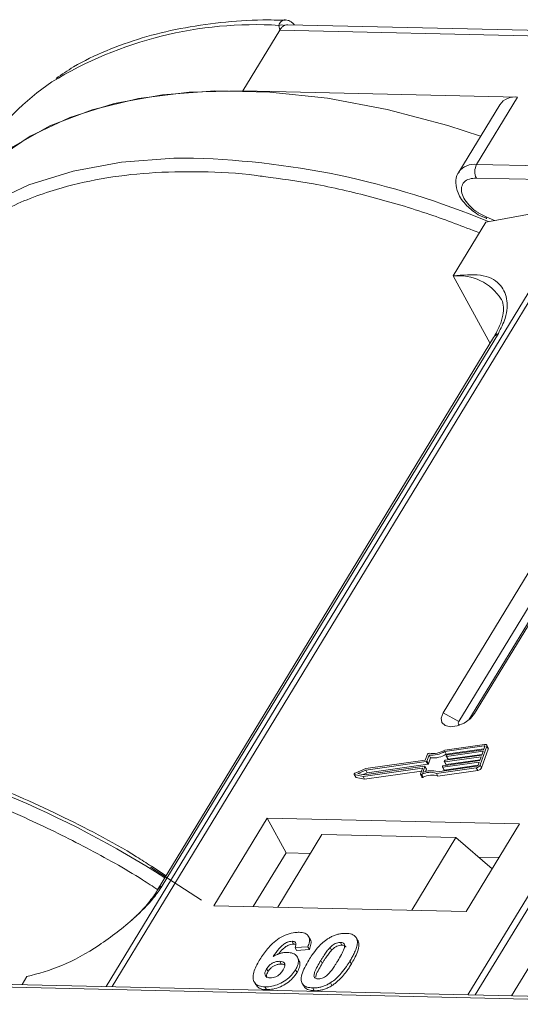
# Model space of a CAD drawing. Header units: millimetres. Extents: x 2098 to 3561, y 550 to 1583.
# Tile 50 of 84: x 2930 to 2952, y 1480 to 1525. Entities that reach past the tile are written whole.
import ezdxf

# ---------------------------------------------------------------- set-up
doc = ezdxf.new("R2010")
doc.units = ezdxf.units.MM

msp = doc.modelspace()

# ---------------------------------------------------------------- linework, layer by layer
at = {"color": 7, "linetype": 'Continuous', "lineweight": 15}
for p, q in [((2941.427, 1524.442), (2941.39, 1524.661)), ((2977.862, 1523.864), (2941.792, 1524.692)), ((2939.746, 1521.68), (2941.427, 1524.442)), ((2941.427, 1524.442), (2977.035, 1523.625)), ((2952.265, 1521.393), (2939.746, 1521.68)), ((2951.451, 1521.047), (2949.584, 1517.978)), ((2950.398, 1518.324), (2952.265, 1521.393)), ((2986.005, 1517.507), (2950.398, 1518.324)), ((2950.383, 1517.702), (2985.991, 1516.885)), ((2955.197, 1516.506), (2933.517, 1480.876)), ((2933.786, 1480.87), (2955.483, 1516.527)), ((2950.82, 1515.7), (2955.197, 1516.506)), ((2971.7, 1516.155), (2950.003, 1480.498)), ((2950.336, 1480.49), (2972.016, 1516.12)), ((2950.832, 1515.941), (2950.469, 1516.128)), ((2950.82, 1515.7), (2949.326, 1513.245)), ((2950.463, 1516.036), (2950.858, 1515.859)), ((2951.21, 1515.772), (2950.832, 1515.941)), ((2949.326, 1513.245), (2951.008, 1510.17)), ((2951.173, 1510.44), (2935.86, 1485.274)), ((2936.074, 1485.461), (2951.387, 1510.626)), ((2954.47, 1502.547), (2948.868, 1493.34)), ((2955.19, 1502.157), (2949.588, 1492.95)), ((2950.304, 1493.307), (2955.906, 1502.514)), ((2950.048, 1493.023), (2955.6, 1502.147)), ((2949.588, 1492.95), (2948.868, 1493.34)), ((2950.304, 1493.307), (2950.115, 1493.081)), ((2950.76, 1491.906), (2948.944, 1491.649)), ((2950.735, 1491.836), (2948.947, 1491.582)), ((2950.761, 1491.788), (2950.735, 1491.836)), ((2950.927, 1491.748), (2950.858, 1491.874)), ((2948.158, 1491.461), (2948.059, 1491.186)), ((2948.23, 1491.42), (2948.132, 1491.146)), ((2948.299, 1491.294), (2948.23, 1491.42)), ((2949.016, 1491.456), (2948.947, 1491.582)), ((2948.968, 1491.181), (2950.628, 1491.416)), ((2949.015, 1491.373), (2949.027, 1491.408)), ((2949.016, 1491.456), (2950.729, 1491.699)), ((2950.692, 1491.594), (2949.031, 1491.358)), ((2949.057, 1491.429), (2950.717, 1491.665)), ((2949.1, 1491.232), (2950.64, 1491.451)), ((2950.554, 1490.968), (2950.86, 1491.82)), ((2950.623, 1490.842), (2950.929, 1491.694)), ((2950.628, 1491.416), (2950.692, 1491.594)), ((2950.717, 1491.665), (2950.768, 1491.807)), ((2950.86, 1491.82), (2950.929, 1491.694)), ((2948.103, 1491.125), (2945.343, 1490.733)), ((2948.059, 1491.186), (2945.35, 1490.802)), ((2945.412, 1490.607), (2948.172, 1490.999)), ((2948.172, 1490.999), (2948.103, 1491.125)), ((2948.201, 1491.02), (2948.132, 1491.146)), ((2948.201, 1491.02), (2948.299, 1491.294)), ((2950.513, 1491.097), (2948.853, 1490.862)), ((2948.878, 1490.932), (2950.539, 1491.168)), ((2948.922, 1490.735), (2950.462, 1490.954)), ((2948.926, 1491.124), (2948.938, 1491.16)), ((2948.926, 1491.115), (2948.995, 1490.989)), ((2950.602, 1491.346), (2948.942, 1491.11)), ((2949.011, 1490.984), (2948.942, 1491.11)), ((2949.011, 1490.984), (2950.551, 1491.202)), ((2949.015, 1491.363), (2949.084, 1491.237)), ((2949.1, 1491.232), (2949.031, 1491.358)), ((2950.462, 1490.955), (2950.513, 1491.097)), ((2950.539, 1491.168), (2950.602, 1491.346)), ((2950.623, 1490.842), (2950.554, 1490.968)), ((2944.819, 1490.54), (2944.888, 1490.414)), ((2944.835, 1490.529), (2945.223, 1490.447)), ((2944.904, 1490.403), (2944.835, 1490.529)), ((2945.35, 1490.802), (2944.858, 1490.595)), ((2945.343, 1490.733), (2944.982, 1490.581)), ((2944.982, 1490.581), (2945.267, 1490.521)), ((2945.223, 1490.447), (2947.909, 1490.828)), ((2945.227, 1490.529), (2945.412, 1490.607)), ((2945.267, 1490.521), (2948.026, 1490.912)), ((2945.292, 1490.321), (2947.881, 1490.689)), ((2945.412, 1490.607), (2945.343, 1490.733)), ((2947.926, 1490.814), (2947.833, 1490.557)), ((2947.834, 1490.539), (2947.903, 1490.413)), ((2947.956, 1490.409), (2947.887, 1490.535)), ((2947.922, 1490.805), (2947.909, 1490.828)), ((2948.043, 1490.898), (2947.944, 1490.624)), ((2948.111, 1490.781), (2948.042, 1490.907)), ((2948.112, 1490.772), (2948.043, 1490.898)), ((2948.074, 1490.667), (2948.112, 1490.772)), ((2948.562, 1490.585), (2950.378, 1490.843)), ((2948.631, 1490.459), (2948.562, 1490.585)), ((2948.616, 1490.66), (2950.404, 1490.913)), ((2948.631, 1490.459), (2950.447, 1490.716)), ((2948.836, 1490.876), (2948.849, 1490.911)), ((2948.837, 1490.867), (2948.906, 1490.741)), ((2948.922, 1490.735), (2948.853, 1490.862)), ((2950.378, 1490.843), (2950.447, 1490.716)), ((2944.904, 1490.403), (2945.292, 1490.321)), ((2945.292, 1490.321), (2945.223, 1490.447)), ((2940.851, 1488.545), (2938.424, 1484.555)), ((2952.344, 1488.281), (2940.851, 1488.545)), ((2940.851, 1488.545), (2941.714, 1486.969)), ((2949.917, 1484.291), (2952.344, 1488.281)), ((2943.35, 1487.803), (2941.333, 1484.488)), ((2943.35, 1487.803), (2949.455, 1487.663)), ((2947.439, 1484.348), (2949.455, 1487.663)), ((2949.455, 1487.663), (2951.1, 1486.236)), ((2941.714, 1486.969), (2940.22, 1484.514)), ((2942.827, 1486.943), (2941.714, 1486.969)), ((2951.411, 1486.746), (2950.487, 1486.768)), ((2935.54, 1486.313), (2937.862, 1484.807)), ((2936.255, 1485.923), (2935.577, 1486.357)), ((2955.458, 1486.155), (2951.988, 1480.452)), ((2938.424, 1484.555), (2949.917, 1484.291)), ((2941.988, 1482.938), (2942.057, 1482.812)), ((2942.811, 1483.026), (2942.742, 1483.152)), ((2944.192, 1482.888), (2944.261, 1482.762)), ((2944.872, 1483.149), (2944.866, 1483.16)), ((2944.945, 1483.029), (2945.014, 1482.903)), ((2942.707, 1482.687), (2942.123, 1482.648)), ((2942.123, 1482.648), (2942.192, 1482.522)), ((2942.192, 1482.522), (2942.776, 1482.561)), ((2942.707, 1482.687), (2942.776, 1482.561)), ((2943.789, 1482.528), (2943.72, 1482.654)), ((2941.424, 1482.026), (2941.492, 1481.9)), ((2942.301, 1482.08), (2942.232, 1482.206)), ((2943.297, 1482.061), (2943.366, 1481.935)), ((2944.623, 1482.031), (2944.692, 1481.905)), ((2940.825, 1481.681), (2940.894, 1481.555)), ((2942.144, 1481.64), (2942.213, 1481.514)), ((2929.684, 1480.964), (2929.905, 1481.327)), ((2940.259, 1481.09), (2940.328, 1480.964)), ((2927.615, 1480.882), (2963.223, 1480.065)), ((2963.405, 1480.19), (2927.798, 1481.007)), ((2940.753, 1480.86), (2940.822, 1480.734)), ((2942.447, 1481.024), (2942.516, 1480.898)), ((2942.928, 1480.81), (2942.997, 1480.684)), ((2943.735, 1481.045), (2943.804, 1480.918))]:
    msp.add_line(p, q, dxfattribs=at)
at = {"color": 7, "linetype": 'Continuous', "lineweight": 15, "flags": 128}
for points in [[(2939.746, 1521.68), (2937.294, 1521.622), (2934.996, 1521.334), (2932.876, 1520.817), (2930.958, 1520.079), (2929.262, 1519.127), (2927.809, 1517.972), (2927.157, 1517.299)], [(2950.579, 1519.614), (2949.091, 1520.094), (2946.322, 1520.828), (2943.608, 1521.341), (2940.978, 1521.625), (2938.462, 1521.679), (2936.086, 1521.502), (2933.876, 1521.095), (2931.858, 1520.463), (2930.053, 1519.613), (2928.48, 1518.555), (2927.157, 1517.299)], [(2937.046, 1518.618), (2936.594, 1518.61), (2934.218, 1518.433), (2932.009, 1518.026), (2929.991, 1517.394), (2928.185, 1516.544), (2926.613, 1515.486), (2925.29, 1514.23)], [(2948.868, 1493.34), (2948.779, 1493.104), (2948.814, 1492.901), (2948.966, 1492.763), (2949.212, 1492.71), (2949.516, 1492.75), (2949.83, 1492.878), (2950.107, 1493.073), (2950.304, 1493.307)], [(2949.588, 1492.95), (2949.563, 1492.883), (2949.573, 1492.825), (2949.616, 1492.785), (2949.621, 1492.783)], [(2950.768, 1491.807), (2950.77, 1491.813), (2950.769, 1491.82), (2950.767, 1491.825), (2950.764, 1491.83), (2950.758, 1491.833), (2950.751, 1491.835), (2950.744, 1491.836), (2950.735, 1491.836)], [(2950.76, 1491.906), (2950.786, 1491.908), (2950.81, 1491.906), (2950.83, 1491.899), (2950.846, 1491.889), (2950.858, 1491.875), (2950.864, 1491.859), (2950.864, 1491.84), (2950.86, 1491.82)], [(2948.942, 1491.11), (2948.938, 1491.109), (2948.934, 1491.11), (2948.93, 1491.111), (2948.928, 1491.113), (2948.926, 1491.115), (2948.925, 1491.118), (2948.925, 1491.121), (2948.926, 1491.124)], [(2949.031, 1491.358), (2949.027, 1491.358), (2949.023, 1491.358), (2949.02, 1491.359), (2949.017, 1491.361), (2949.015, 1491.363), (2949.014, 1491.366), (2949.014, 1491.369), (2949.015, 1491.373)], [(2944.835, 1490.529), (2944.825, 1490.533), (2944.819, 1490.539), (2944.817, 1490.548), (2944.819, 1490.558), (2944.824, 1490.568), (2944.833, 1490.579), (2944.845, 1490.588), (2944.858, 1490.595)], [(2947.887, 1490.535), (2947.876, 1490.53), (2947.864, 1490.528), (2947.853, 1490.528), (2947.844, 1490.53), (2947.837, 1490.535), (2947.833, 1490.541), (2947.832, 1490.549), (2947.833, 1490.557)], [(2947.909, 1490.828), (2947.913, 1490.829), (2947.917, 1490.828), (2947.921, 1490.827), (2947.923, 1490.826), (2947.925, 1490.823), (2947.926, 1490.821), (2947.926, 1490.817), (2947.926, 1490.814)], [(2948.026, 1490.912), (2948.031, 1490.913), (2948.034, 1490.912), (2948.038, 1490.911), (2948.04, 1490.91), (2948.042, 1490.907), (2948.043, 1490.904), (2948.044, 1490.901), (2948.043, 1490.898)], [(2948.853, 1490.862), (2948.849, 1490.861), (2948.845, 1490.862), (2948.841, 1490.863), (2948.839, 1490.864), (2948.837, 1490.867), (2948.836, 1490.869), (2948.836, 1490.873), (2948.836, 1490.876)], [(2947.903, 1490.413), (2947.906, 1490.409), (2947.913, 1490.404), (2947.922, 1490.402), (2947.933, 1490.402), (2947.945, 1490.404), (2947.956, 1490.409)]]:
    msp.add_lwpolyline(points, dxfattribs=at)
at = {"color": 7, "linetype": 'Continuous', "lineweight": 15}
for centre, radius, start, end in [((2940.318, 1506.905), 17.788, 86.5445, 121.4052), ((2941.514, 1524.296), 0.385, 70.0796, 108.8478), ((2936.854, 1513.342), 10.497, 123.5794, 148.2615), ((2952.141, 1520.555), 0.847, 81.5639, 144.4913), ((2936.461, 1481.09), 37.533, 67.3225, 89.1074), ((2950.274, 1517.485), 0.849, 81.6058, 144.0845), ((2950.991, 1517.999), 0.676, 151.2883, 206.0774), ((2950.945, 1515.911), 0.118, 165.0867, 215.6979), ((2949.567, 1510.937), 2.32, 32.7281, 95.9449), ((2951.585, 1510.183), 0.486, 114.0472, 148.0355), ((2910.925, 1446.373), 46.852, 57.3602, 77.3538), ((2948.224, 1491.429), 0.0736, 81.7629, 154.647), ((2948.344, 1492.588), 1.173, 264.4424, 300.9301), ((2948.401, 1492.486), 0.998, 260.3986, 302.9491), ((2948.413, 1492.462), 1.173, 264.4424, 300.9301), ((2949.062, 1491.391), 0.0381, 97.4207, 153.8527), ((2950.868, 1491.719), 0.0661, 336.9348, 26.0002), ((2948.098, 1491.163), 0.0381, 277.4207, 333.8527), ((2948.167, 1491.037), 0.0381, 277.4207, 333.8527), ((2948.972, 1491.143), 0.0381, 97.4207, 153.8527), ((2949.007, 1490.998), 0.0149, 216.6597, 287.1115), ((2949.096, 1491.246), 0.0149, 216.6597, 287.1115), ((2950.349, 1491.069), 0.229, 277.4207, 333.8527), ((2950.394, 1490.989), 0.0762, 277.4207, 333.8527), ((2948.28, 1489.816), 0.819, 69.8549, 118.6145), ((2948.325, 1489.8), 0.907, 71.2927, 114.8085), ((2948.349, 1489.69), 0.819, 69.8549, 118.6145), ((2948.102, 1490.776), 0.011, 336.9348, 26.0002), ((2948.883, 1490.895), 0.0381, 97.4207, 153.8527), ((2948.918, 1490.75), 0.0149, 216.6597, 287.1115), ((2950.418, 1490.943), 0.229, 277.4207, 333.8527), ((2944.906, 1490.424), 0.0212, 210.2186, 262.8226), ((2936.272, 1485.017), 0.486, 114.0436, 148.1804)]:
    msp.add_arc(centre, radius, start, end, dxfattribs=at)
for points, knots in [([(2941.682, 1524.893), (2941.34, 1524.901), (2940.326, 1524.925), (2938.723, 1524.804), (2936.88, 1524.538), (2935.137, 1524.112), (2933.511, 1523.526), (2932.198, 1522.907), (2931.495, 1522.424), (2931.235, 1522.245)], [0, 0, 0, 0, 0.082192, 0.244094, 0.406946, 0.570776, 0.735755, 0.902211, 1, 1, 1, 1]), ([(2941.39, 1524.661), (2941.4, 1524.694), (2941.421, 1524.766), (2941.488, 1524.848), (2941.574, 1524.897), (2941.642, 1524.92), (2941.68, 1524.909), (2941.683, 1524.908)], [0, 0, 0, 0, 0.2169636, 0.4741671, 0.7154281, 0.9711189, 1, 1, 1, 1]), ([(2941.792, 1524.681), (2941.753, 1524.683), (2941.704, 1524.686), (2941.656, 1524.663), (2941.645, 1524.658)], [0, 0, 0, 0, 0.778572, 1, 1, 1, 1]), ([(2942.09, 1524.685), (2942.083, 1524.695), (2942.044, 1524.752), (2941.948, 1524.826), (2941.812, 1524.897), (2941.719, 1524.907), (2941.673, 1524.911)], [0, 0, 0, 0, 0.066072, 0.374284, 0.687294, 1, 1, 1, 1]), ([(2925.464, 1513.673), (2925.954, 1514.166), (2926.949, 1515.166), (2928.908, 1516.342), (2931.042, 1517.18), (2933.262, 1517.701), (2935.469, 1517.975), (2937.844, 1518.014), (2939.609, 1517.939), (2940.592, 1517.789), (2940.707, 1517.772)], [0, 0, 0, 0, 0.152586, 0.309904, 0.471653, 0.598087, 0.724541, 0.853665, 0.98281, 1, 1, 1, 1]), ([(2949.598, 1517.975), (2949.581, 1517.955), (2949.467, 1517.823), (2949.428, 1517.474), (2949.512, 1517.073), (2949.705, 1516.726), (2949.989, 1516.371), (2950.28, 1516.165), (2950.463, 1516.036)], [0, 0, 0, 0, 0.037615, 0.241517, 0.451999, 0.598171, 0.747954, 1, 1, 1, 1]), ([(2940.707, 1517.772), (2941.453, 1517.673), (2943.06, 1517.46), (2945.597, 1516.868), (2948.132, 1516.129), (2949.77, 1515.499), (2950.522, 1515.21)], [0, 0, 0, 0, 0.23569, 0.507619, 0.77384, 1, 1, 1, 1]), ([(2950.469, 1516.128), (2950.466, 1516.13), (2950.332, 1516.199), (2950.103, 1516.404), (2949.845, 1516.709), (2949.708, 1517.022), (2949.694, 1517.305), (2949.812, 1517.533), (2950.048, 1517.681), (2950.274, 1517.695), (2950.383, 1517.702)], [0, 0, 0, 0, 0.003628, 0.149327, 0.295025, 0.432885, 0.570744, 0.716442, 0.862141, 1, 1, 1, 1]), ([(2951.387, 1510.626), (2951.505, 1510.861), (2951.806, 1511.461), (2951.818, 1512.256), (2951.463, 1512.96), (2950.648, 1513.375), (2949.765, 1513.288), (2949.326, 1513.245)], [0, 0, 0, 0, 0.125713, 0.321276, 0.524466, 0.763484, 1, 1, 1, 1]), ([(2951.51, 1512.189), (2951.521, 1512.174), (2951.59, 1512.081), (2951.627, 1511.877), (2951.61, 1511.472), (2951.476, 1510.991), (2951.27, 1510.62), (2951.17, 1510.439)], [0, 0, 0, 0, 0.054359, 0.333223, 0.559722, 0.78604, 1, 1, 1, 1]), ([(2935.577, 1486.357), (2935.352, 1486.502), (2934.003, 1487.375), (2931.353, 1488.738), (2927.683, 1490.366), (2924.28, 1491.565), (2922.168, 1492.051), (2921.284, 1492.254)], [0, 0, 0, 0, 0.05005, 0.300911, 0.556376, 0.814208, 1, 1, 1, 1]), ([(2920.829, 1491.507), (2921.66, 1491.328), (2923.57, 1490.916), (2926.66, 1489.899), (2929.78, 1488.627), (2932.632, 1487.207), (2934.59, 1486.127), (2935.637, 1485.439), (2935.868, 1485.287)], [0, 0, 0, 0, 0.16608, 0.381967, 0.603934, 0.777439, 0.950971, 1, 1, 1, 1]), ([(2929.905, 1481.327), (2930.423, 1481.464), (2931.46, 1481.739), (2933.207, 1482.709), (2934.644, 1483.818), (2935.609, 1484.783), (2935.948, 1485.277), (2936.074, 1485.461)], [0, 0, 0, 0, 0.249096, 0.498243, 0.745205, 0.90541, 1, 1, 1, 1]), ([(2935.857, 1485.273), (2935.854, 1485.267), (2935.76, 1485.083), (2935.445, 1484.681), (2935.044, 1484.223), (2934.751, 1483.967), (2934.673, 1483.899)], [0, 0, 0, 0, 0.014876, 0.423831, 0.846052, 1, 1, 1, 1]), ([(2940.524, 1482.109), (2940.576, 1482.19), (2940.733, 1482.437), (2941.005, 1482.776), (2941.395, 1483.084), (2941.757, 1483.264), (2942.074, 1483.342), (2942.246, 1483.345), (2942.308, 1483.346)], [0, 0, 0, 0, 0.142337, 0.429127, 0.589943, 0.751205, 0.909895, 1, 1, 1, 1]), ([(2942.308, 1483.346), (2942.402, 1483.337), (2942.571, 1483.321), (2942.727, 1483.203), (2942.797, 1483.029), (2942.769, 1482.845), (2942.72, 1482.722), (2942.707, 1482.687)], [0, 0, 0, 0, 0.242691, 0.439002, 0.635006, 0.895059, 1, 1, 1, 1]), ([(2941.988, 1482.938), (2941.947, 1482.936), (2941.865, 1482.931), (2941.719, 1482.872), (2941.553, 1482.769), (2941.34, 1482.548), (2941.21, 1482.364), (2941.121, 1482.239)], [0, 0, 0, 0, 0.112049, 0.22438, 0.370115, 0.570276, 1, 1, 1, 1]), ([(2942.123, 1482.648), (2942.143, 1482.696), (2942.174, 1482.771), (2942.163, 1482.861), (2942.118, 1482.912), (2942.052, 1482.934), (2942.006, 1482.937), (2941.988, 1482.938)], [0, 0, 0, 0, 0.33384, 0.524547, 0.716372, 0.891824, 1, 1, 1, 1]), ([(2942.748, 1482.079), (2942.799, 1482.161), (2942.916, 1482.347), (2943.165, 1482.669), (2943.423, 1482.925), (2943.613, 1483.049), (2943.634, 1483.063)], [0, 0, 0, 0, 0.237381, 0.538918, 0.949082, 1, 1, 1, 1]), ([(2942.776, 1482.561), (2942.803, 1482.641), (2942.857, 1482.801), (2942.864, 1482.968), (2942.811, 1483.021), (2942.808, 1483.024)], [0, 0, 0, 0, 0.481785, 0.969308, 1, 1, 1, 1]), ([(2943.634, 1483.063), (2943.685, 1483.093), (2943.788, 1483.154), (2943.952, 1483.222), (2944.119, 1483.27), (2944.254, 1483.29), (2944.362, 1483.297), (2944.414, 1483.297), (2944.441, 1483.297)], [0, 0, 0, 0, 0.193776, 0.3936, 0.587864, 0.788908, 0.894169, 1, 1, 1, 1]), ([(2943.72, 1482.654), (2943.763, 1482.696), (2943.832, 1482.764), (2943.957, 1482.84), (2944.07, 1482.878), (2944.148, 1482.887), (2944.187, 1482.888), (2944.192, 1482.888)], [0, 0, 0, 0, 0.334804, 0.542561, 0.750382, 0.970721, 1, 1, 1, 1]), ([(2944.192, 1482.888), (2944.231, 1482.883), (2944.3, 1482.875), (2944.364, 1482.827), (2944.391, 1482.739), (2944.362, 1482.571), (2944.24, 1482.327), (2944.127, 1482.139), (2944.071, 1482.044)], [0, 0, 0, 0, 0.105646, 0.186221, 0.267042, 0.431541, 0.712708, 1, 1, 1, 1]), ([(2944.441, 1483.297), (2944.488, 1483.294), (2944.583, 1483.289), (2944.709, 1483.259), (2944.817, 1483.208), (2944.884, 1483.145), (2944.924, 1483.083), (2944.938, 1483.047), (2944.945, 1483.029)], [0, 0, 0, 0, 0.192627, 0.388684, 0.582013, 0.783201, 0.891038, 1, 1, 1, 1]), ([(2944.945, 1483.029), (2944.953, 1482.996), (2944.969, 1482.927), (2944.958, 1482.783), (2944.912, 1482.6), (2944.824, 1482.396), (2944.727, 1482.206), (2944.658, 1482.089), (2944.623, 1482.031)], [0, 0, 0, 0, 0.118432, 0.239329, 0.449434, 0.664178, 0.83182, 1, 1, 1, 1]), ([(2944.692, 1481.905), (2944.74, 1481.987), (2944.848, 1482.17), (2944.984, 1482.471), (2945.052, 1482.733), (2945.022, 1482.868), (2945.014, 1482.903)], [0, 0, 0, 0, 0.236775, 0.527928, 0.878334, 1, 1, 1, 1]), ([(2945.014, 1482.903), (2945.002, 1482.936), (2944.984, 1482.984), (2944.945, 1483.019), (2944.932, 1483.031)], [0, 0, 0, 0, 0.667997, 1, 1, 1, 1]), ([(2941.121, 1482.239), (2941.173, 1482.268), (2941.277, 1482.327), (2941.416, 1482.38), (2941.526, 1482.409), (2941.607, 1482.424), (2941.688, 1482.432), (2941.74, 1482.433), (2941.766, 1482.433)], [0, 0, 0, 0, 0.243654, 0.49576, 0.617892, 0.741503, 0.870025, 1, 1, 1, 1]), ([(2941.367, 1482.357), (2941.367, 1482.357), (2941.424, 1482.434), (2941.527, 1482.553), (2941.704, 1482.7), (2941.855, 1482.778), (2941.977, 1482.81), (2942.035, 1482.812), (2942.057, 1482.812)], [0, 0, 0, 0, 0.000071, 0.368569, 0.571075, 0.774891, 0.911654, 1, 1, 1, 1]), ([(2941.766, 1482.433), (2941.859, 1482.423), (2942.045, 1482.403), (2942.215, 1482.265), (2942.293, 1482.076), (2942.263, 1481.857), (2942.181, 1481.707), (2942.144, 1481.64)], [0, 0, 0, 0, 0.210216, 0.421975, 0.620016, 0.831037, 1, 1, 1, 1]), ([(2942.057, 1482.812), (2942.096, 1482.811), (2942.139, 1482.809), (2942.164, 1482.79), (2942.167, 1482.788)], [0, 0, 0, 0, 0.900108, 1, 1, 1, 1]), ([(2943.297, 1482.061), (2943.322, 1482.102), (2943.373, 1482.184), (2943.445, 1482.295), (2943.512, 1482.394), (2943.576, 1482.481), (2943.642, 1482.569), (2943.694, 1482.626), (2943.72, 1482.654)], [0, 0, 0, 0, 0.20527, 0.410616, 0.557148, 0.703844, 0.851475, 1, 1, 1, 1]), ([(2943.366, 1481.935), (2943.391, 1481.976), (2943.442, 1482.058), (2943.514, 1482.169), (2943.581, 1482.268), (2943.645, 1482.355), (2943.711, 1482.443), (2943.763, 1482.5), (2943.789, 1482.528)], [0, 0, 0, 0, 0.20527, 0.410616, 0.557148, 0.703844, 0.851475, 1, 1, 1, 1]), ([(2943.789, 1482.528), (2943.832, 1482.57), (2943.901, 1482.638), (2944.026, 1482.714), (2944.139, 1482.752), (2944.217, 1482.761), (2944.256, 1482.762), (2944.261, 1482.762)], [0, 0, 0, 0, 0.334804, 0.542561, 0.750382, 0.970721, 1, 1, 1, 1]), ([(2944.261, 1482.762), (2944.3, 1482.757), (2944.368, 1482.748), (2944.426, 1482.71), (2944.435, 1482.678), (2944.438, 1482.668)], [0, 0, 0, 0, 0.470982, 0.830196, 1, 1, 1, 1]), ([(2940.753, 1480.86), (2940.66, 1480.869), (2940.473, 1480.886), (2940.29, 1481.016), (2940.194, 1481.208), (2940.222, 1481.541), (2940.373, 1481.855), (2940.503, 1482.073), (2940.524, 1482.109)], [0, 0, 0, 0, 0.148269, 0.297647, 0.442421, 0.607851, 0.935658, 1, 1, 1, 1]), ([(2940.825, 1481.681), (2940.859, 1481.732), (2940.916, 1481.815), (2941.044, 1481.918), (2941.173, 1481.982), (2941.305, 1482.022), (2941.385, 1482.024), (2941.424, 1482.026)], [0, 0, 0, 0, 0.276721, 0.45687, 0.637007, 0.824068, 1, 1, 1, 1]), ([(2941.424, 1482.026), (2941.47, 1482.021), (2941.556, 1482.013), (2941.636, 1481.953), (2941.671, 1481.868), (2941.647, 1481.753), (2941.601, 1481.672), (2941.577, 1481.629)], [0, 0, 0, 0, 0.213757, 0.394944, 0.576585, 0.777311, 1, 1, 1, 1]), ([(2942.213, 1481.514), (2942.256, 1481.596), (2942.343, 1481.762), (2942.363, 1481.96), (2942.308, 1482.046), (2942.29, 1482.074)], [0, 0, 0, 0, 0.401791, 0.807526, 1, 1, 1, 1]), ([(2942.928, 1480.81), (2942.835, 1480.819), (2942.647, 1480.836), (2942.467, 1480.963), (2942.377, 1481.161), (2942.438, 1481.539), (2942.621, 1481.859), (2942.748, 1482.079)], [0, 0, 0, 0, 0.147528, 0.296569, 0.43214, 0.608737, 1, 1, 1, 1]), ([(2943.177, 1481.219), (2943.131, 1481.225), (2943.057, 1481.235), (2942.996, 1481.29), (2942.979, 1481.385), (2943.014, 1481.553), (2943.138, 1481.793), (2943.244, 1481.971), (2943.297, 1482.061)], [0, 0, 0, 0, 0.125351, 0.202197, 0.279182, 0.459742, 0.727968, 1, 1, 1, 1]), ([(2944.071, 1482.044), (2944.045, 1482.003), (2943.995, 1481.921), (2943.923, 1481.81), (2943.856, 1481.711), (2943.793, 1481.625), (2943.726, 1481.538), (2943.675, 1481.481), (2943.649, 1481.453)], [0, 0, 0, 0, 0.205942, 0.411959, 0.558149, 0.704502, 0.851801, 1, 1, 1, 1]), ([(2944.623, 1482.031), (2944.572, 1481.949), (2944.455, 1481.763), (2944.21, 1481.445), (2943.953, 1481.188), (2943.762, 1481.063), (2943.735, 1481.045)], [0, 0, 0, 0, 0.236629, 0.537361, 0.932986, 1, 1, 1, 1]), ([(2940.991, 1481.27), (2940.945, 1481.275), (2940.853, 1481.286), (2940.77, 1481.361), (2940.738, 1481.459), (2940.765, 1481.572), (2940.805, 1481.646), (2940.825, 1481.681)], [0, 0, 0, 0, 0.207905, 0.419981, 0.630626, 0.821735, 1, 1, 1, 1]), ([(2942.144, 1481.64), (2942.088, 1481.558), (2941.976, 1481.392), (2941.715, 1481.161), (2941.398, 1480.982), (2941.059, 1480.871), (2940.855, 1480.864), (2940.753, 1480.86)], [0, 0, 0, 0, 0.197831, 0.3973, 0.59891, 0.798741, 1, 1, 1, 1]), ([(2940.839, 1481.266), (2940.829, 1481.29), (2940.806, 1481.342), (2940.834, 1481.447), (2940.874, 1481.52), (2940.894, 1481.555)], [0, 0, 0, 0, 0.296139, 0.660307, 1, 1, 1, 1]), ([(2940.894, 1481.555), (2940.928, 1481.606), (2940.985, 1481.689), (2941.113, 1481.792), (2941.242, 1481.856), (2941.374, 1481.896), (2941.454, 1481.898), (2941.492, 1481.9)], [0, 0, 0, 0, 0.276721, 0.45687, 0.637007, 0.824068, 1, 1, 1, 1]), ([(2941.577, 1481.629), (2941.542, 1481.576), (2941.486, 1481.492), (2941.367, 1481.383), (2941.247, 1481.318), (2941.116, 1481.275), (2941.036, 1481.271), (2940.991, 1481.27)], [0, 0, 0, 0, 0.288697, 0.463553, 0.639942, 0.801808, 1, 1, 1, 1]), ([(2941.492, 1481.9), (2941.541, 1481.897), (2941.609, 1481.893), (2941.647, 1481.86), (2941.658, 1481.851)], [0, 0, 0, 0, 0.715718, 1, 1, 1, 1]), ([(2943.068, 1481.303), (2943.072, 1481.335), (2943.087, 1481.45), (2943.21, 1481.667), (2943.314, 1481.846), (2943.366, 1481.935)], [0, 0, 0, 0, 0.159501, 0.57679, 1, 1, 1, 1]), ([(2943.804, 1480.918), (2943.852, 1480.951), (2943.95, 1481.017), (2944.114, 1481.157), (2944.289, 1481.339), (2944.451, 1481.542), (2944.584, 1481.732), (2944.656, 1481.847), (2944.692, 1481.905)], [0, 0, 0, 0, 0.11827, 0.2388803, 0.4507318, 0.6672091, 0.8333396, 1, 1, 1, 1]), ([(2940.822, 1480.734), (2940.923, 1480.737), (2941.124, 1480.744), (2941.454, 1480.851), (2941.765, 1481.023), (2942.035, 1481.252), (2942.153, 1481.425), (2942.213, 1481.514)], [0, 0, 0, 0, 0.198208, 0.398397, 0.584963, 0.787074, 1, 1, 1, 1]), ([(2943.649, 1481.453), (2943.606, 1481.411), (2943.537, 1481.343), (2943.413, 1481.268), (2943.301, 1481.229), (2943.223, 1481.22), (2943.183, 1481.219), (2943.177, 1481.219)], [0, 0, 0, 0, 0.333678, 0.540413, 0.747264, 0.961209, 1, 1, 1, 1]), ([(2940.339, 1480.97), (2940.368, 1480.923), (2940.434, 1480.813), (2940.625, 1480.746), (2940.774, 1480.737), (2940.822, 1480.734)], [0, 0, 0, 0, 0.3385949, 0.7841318, 1, 1, 1, 1]), ([(2942.529, 1480.905), (2942.549, 1480.867), (2942.602, 1480.769), (2942.781, 1480.7), (2942.935, 1480.689), (2942.997, 1480.684)], [0, 0, 0, 0, 0.275409, 0.710365, 1, 1, 1, 1]), ([(2943.735, 1481.045), (2943.684, 1481.014), (2943.581, 1480.953), (2943.417, 1480.885), (2943.25, 1480.837), (2943.114, 1480.817), (2943.007, 1480.81), (2942.954, 1480.81), (2942.928, 1480.81)], [0, 0, 0, 0, 0.193769, 0.393564, 0.587886, 0.789131, 0.894283, 1, 1, 1, 1]), ([(2942.997, 1480.684), (2943.046, 1480.684), (2943.144, 1480.685), (2943.303, 1480.708), (2943.468, 1480.753), (2943.609, 1480.81), (2943.721, 1480.868), (2943.776, 1480.902), (2943.804, 1480.918)], [0, 0, 0, 0, 0.193594, 0.390501, 0.584817, 0.78683, 0.892868, 1, 1, 1, 1])]:
    msp.add_open_spline(points, degree=3, knots=knots, dxfattribs=at)
msp.add_open_spline([(2941.645, 1524.658), (2941.605, 1524.634), (2941.525, 1524.585), (2941.46, 1524.49), (2941.427, 1524.442)], degree=3, dxfattribs=at)

doc.saveas('drawing.dxf')
